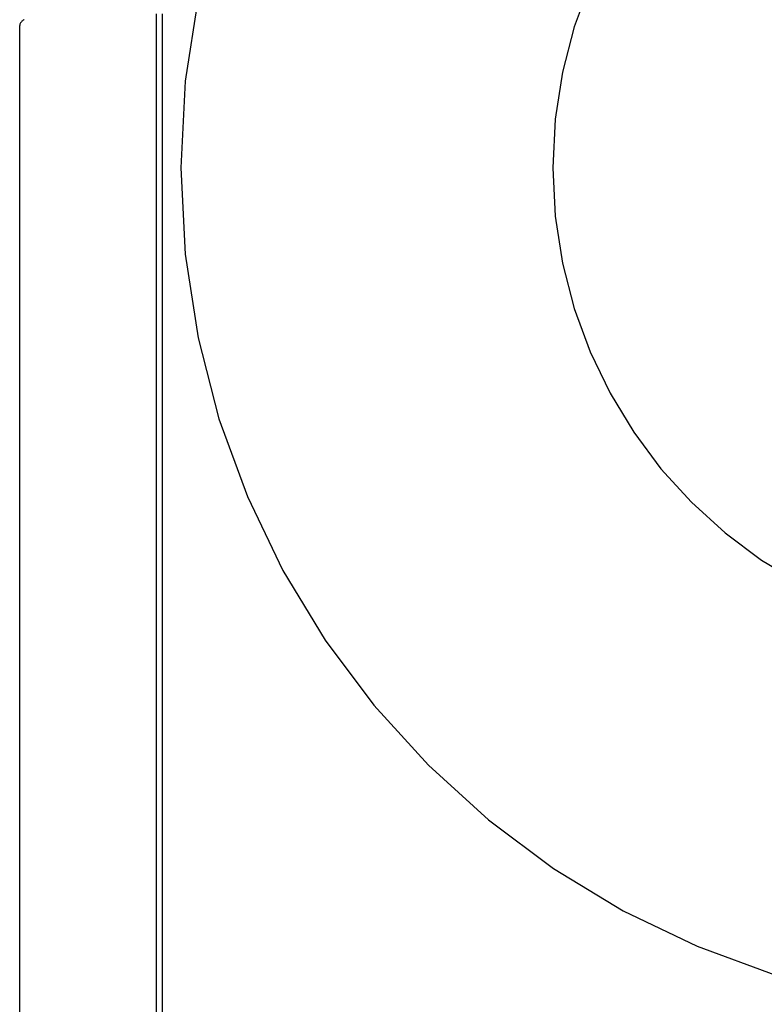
# Model space of a CAD drawing. Header units: inches. Extents: x 0 to 293, y 0 to 190.
# Tile 12 of 65: x 101.788 to 102.008, y 96.657 to 96.948. Entities that reach past the tile are written whole.
import ezdxf

# ---------------------------------------------------------------- set-up
doc = ezdxf.new("R2010")
doc.units = ezdxf.units.IN
doc.header["$LTSCALE"] = 16.12069
doc.header["$MEASUREMENT"] = 0
doc.linetypes.add('HIDDEN', pattern=[0.2, 0.1, -0.1])
doc.layers.add('DEFAULT_2', color=8, linetype='HIDDEN')

msp = doc.modelspace()

# ---------------------------------------------------------------- linework, layer by layer
at = {"layer": 'DEFAULT_2', "color": 8, "linetype": 'HIDDEN'}
for p, q in [((101.82807, 96.57453), (101.82807, 96.94953)), ((101.82979, 96.57453), (101.82979, 96.94953)), ((101.78761, 96.57796), (101.78761, 96.9461))]:
    msp.add_line(p, q, dxfattribs=at)
msp.add_lwpolyline([(101.78896, 96.94783), (101.78881, 96.94774), (101.78867, 96.94764), (101.78853, 96.94754), (101.78841, 96.94744), (101.78828, 96.94733), (101.78817, 96.94722), (101.78805, 96.9471), (101.78795, 96.94697), (101.78785, 96.94684), (101.78776, 96.94668), (101.78768, 96.94651), (101.78763, 96.94632), (101.78761, 96.9461)], dxfattribs=at)
for radius in [0.25, 0.14]:
    msp.add_arc((102.08529, 96.90403), radius, 90, 270, dxfattribs=at)

doc.saveas('drawing.dxf')
